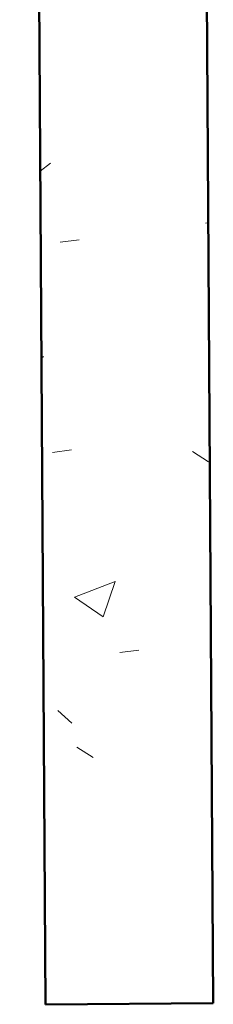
# Model space of a CAD drawing. Header units: metres. Extents: x -16.9 to 14.1, y -10.1 to 10.9.
# Tile 106 of 256: x -0.569 to -0.315, y -5.453 to -4.162. Entities that reach past the tile are written whole.
import ezdxf

# ---------------------------------------------------------------- set-up
doc = ezdxf.new("R2010")
doc.units = ezdxf.units.M
doc.layers.add('A-WALL', color=113, linetype='Continuous', lineweight=25)
doc.layers.add('A-WALL-PATT', color=111, linetype='Continuous', lineweight=50)

msp = doc.modelspace()

# ---------------------------------------------------------------- hatches: boundary and pattern name
at = {"layer": 'A-WALL-PATT', "lineweight": 18}
h = msp.add_hatch(dxfattribs=at)
h.set_pattern_fill('FP_1', color=256, style=0, pattern_type=2)
h.set_pattern_definition([(50, (0, 0), (0.546555, -0.047815), [0.05715, -0.62865]), (355, (0, 0), (-0.10573, 0.573166), [0.04572, -0.50292]), (100.451, (0.04555, -0.004), (0.44083, 0.52535), [0.04857, -0.53427]), (46.184, (0, 0.1524), (0.81324, -0.12613), [0.08572, -0.94297]), (96.636, (0.0678, 0.1419), (0.71221, 0.74229), [0.07286, -0.80141]), (351.184, (0, 0.1524), (0.71222, 0.74227), [0.06858, -0.75438]), (21, (0.0762, 0.1143), (0.454846, -0.306795), [0.05715, -0.62865]), (326, (0.0762, 0.1143), (0.185405, 0.55256), [0.04572, -0.50292]), (71.451, (0.1141, 0.08873), (0.64025, 0.245763), [0.04857, -0.53427]), (37.5, (0, 0), (0.009261, 0.253667), [0.02515, -0.47168, 0.02515, -0.48539, -0.50482]), (37.5, (0, 0), (0.009261, 0.253667), [-1.007, 0.02515, -0.47968]), (7.5, (0, 0), (0.200456, 0.300546), [0.02515, -0.26594, 0.02515, -0.46025, -0.1924]), (7.5, (0, 0), (0.200456, 0.300546), [-0.77648, 0.02515, -0.16726]), (327.5, (-0.16993, 0), (0.406768, -0.017188), [0.02515, -0.16535, 0.02515, -0.56921, -0.78867]), (327.5, (-0.16993, 0), (0.406768, -0.017188), [-0.78486, 0.02515, -0.76352]), (317.5, (-0.24613, 0), (0.444383, 0.07628), [0.02515, -0.2225, 0.02515, -0.36957, -0.56007]), (317.5, (-0.24613, 0), (0.444383, 0.07628), [-0.64237, 0.02515, -0.53492])])
h.paths.add_polyline_path([(-0.5348, -5.4533), (-0.3148, -5.4518), (-0.3489, -0.2601), (-0.5688, -0.2622), (-0.5363, -5.2308)])

# ---------------------------------------------------------------- linework, layer by layer
at = {"layer": 'A-WALL', "lineweight": 50}
for p, q in [((-0.345, -0.8509), (-0.3148, -5.4518)), ((-0.5348, -5.4533), (-0.5484, -3.3749)), ((-0.3148, -5.4518), (-0.5348, -5.4533))]:
    msp.add_line(p, q, dxfattribs=at)

doc.saveas('drawing.dxf')
